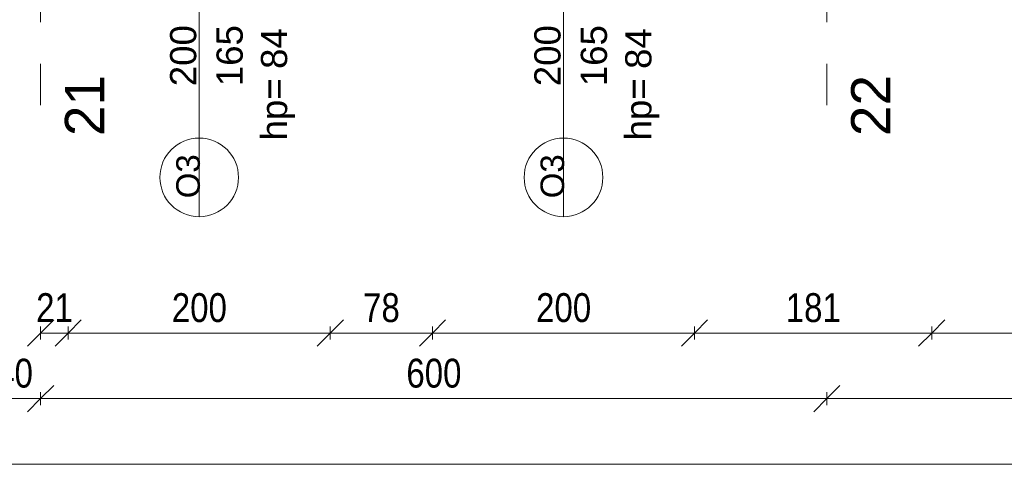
# Model space of a CAD drawing. Header units: centimetres. Extents: x -1631 to 1829, y -257 to 3158.
# Tile 2 of 129: x -1229 to -477, y -257 to 92. Entities that reach past the tile are written whole.
import ezdxf

# ---------------------------------------------------------------- set-up
doc = ezdxf.new("R2010")
doc.units = ezdxf.units.CM
doc.linetypes.add('Oś', pattern=[222.25, 127, -31.75, 31.75, -31.75])
for name, color, linetype, lineweight in [('A-ANNO-DIMS', 211, 'Continuous', 13), ('A-ANNO-DIMS-100', 211, 'Continuous', 13), ('A-GLAZ-IDEN', 152, 'Continuous', 13), ('S-GRID', 1, 'Continuous', 13), ('S-GRID-IDEN', 1, 'Continuous', 13)]:
    doc.layers.add(name, color=color, linetype=linetype, lineweight=lineweight)
doc.styles.add('Arial Narrow_1', font='ARIALN.TTF', dxfattribs={"height": 22})
doc.styles.add('Arial_10', font='arial.ttf', dxfattribs={"height": 20})
doc.styles.add('Arial_13', font='arial.ttf', dxfattribs={"height": 0.2})
doc.styles.add('Arial_7', font='arial.ttf', dxfattribs={"height": 30})
doc.styles.add('Arial_8', font='arial.ttf', dxfattribs={"height": 18})
doc.dimstyles.new('Diagonal_1_100__0_1_', dxfattribs={"dimscale": 30.48, "dimtxt": 22.515481, "dimasz": 0.656168, "dimexe": 0.164042, "dimexo": 0.0625, "dimgap": 0.065617, "dimtad": 1, "dimdec": 1, "dimrnd": 0.1, "dimdsep": 46, "dimtxsty": 'Arial Narrow_1', "dimblk1": 'OBLIQUE', "dimblk2": 'OBLIQUE', "dimsah": 1, "dimcen": 0.09, "dimazin": 0, "dimtfac": 1, "dimtdec": 4, "dimtix": 1, "dimtmove": 0, "dimatfit": 3, "dimfxl": 0.164042, "dimfxlon": 1, "dimtvp": 1, "dimtolj": 1, "dimtzin": 0, "dimarcsym": 2})

# ---------------------------------------------------------------- blocks, each defined once
blk = doc.blocks.new('DIMBLOCK1-6_piętro IV __13_80 m_ - stan projektowany')
at = {"layer": 'A-ANNO-DIMS-100', "transparency": 16777216}
for p, q in [((-1252.62, -246.77), (-1242.62, -236.77)), ((1227.38, -246.77), (1237.38, -236.77)), ((-1252.62, -246.77), (-1262.62, -256.77)), ((-1252.62, -241.77), (-1252.62, -251.77)), ((-1252.62, -246.77), (-1252.62, -241.77)), ((-1252.62, -246.77), (1227.38, -246.77)), ((1227.38, -246.77), (1217.38, -256.77)), ((1227.38, -241.77), (1227.38, -251.77)), ((1227.38, -246.77), (1227.38, -241.77))]:
    blk.add_line(p, q, dxfattribs=at)
at = {"layer": 'A-ANNO-DIMS-100', "color": 0, "transparency": 16777216, "insert": (-40.5, -216.33), "char_height": 22, "width": 66.9031, "attachment_point": 1, "line_spacing_factor": 0.974696, "style": 'Arial Narrow_1'}
blk.add_mtext('2480', dxfattribs=at)
blk = doc.blocks.new('_Oblique')
at = {"color": 0, "linetype": 'ByBlock', "lineweight": -2}
blk.add_line((-0.5, -0.5), (0.5, 0.5), dxfattribs=at)
blk = doc.blocks.new('DIMBLOCK5-6_piętro IV __13_80 m_ - stan projektowany')
at = {"layer": 'A-ANNO-DIMS-100', "transparency": 16777216}
for p, q in [((-612.62, -196.77), (-602.62, -186.77)), ((-12.62, -196.77), (-2.62, -186.77)), ((-612.62, -191.77), (-612.62, -201.77)), ((-612.62, -196.77), (-612.62, -191.77)), ((-12.62, -191.77), (-12.62, -201.77)), ((-12.62, -196.77), (-12.62, -191.77)), ((-612.62, -196.77), (-622.62, -206.77)), ((-12.62, -196.77), (-612.62, -196.77)), ((-12.62, -196.77), (-22.62, -206.77))]:
    blk.add_line(p, q, dxfattribs=at)
at = {"layer": 'A-ANNO-DIMS-100', "color": 0, "transparency": 16777216, "insert": (-333.53, -166.33), "char_height": 22, "width": 50.1774, "attachment_point": 1, "line_spacing_factor": 0.974696, "style": 'Arial Narrow_1'}
blk.add_mtext('600', dxfattribs=at)
blk = doc.blocks.new('DIMBLOCK6-6_piętro IV __13_80 m_ - stan projektowany')
at = {"layer": 'A-ANNO-DIMS-100', "transparency": 16777216}
for p, q in [((-1212.62, -196.77), (-1202.62, -186.77)), ((-612.62, -196.77), (-602.62, -186.77)), ((-1212.62, -191.77), (-1212.62, -201.77)), ((-1212.62, -196.77), (-1212.62, -191.77)), ((-612.62, -191.77), (-612.62, -201.77)), ((-612.62, -196.77), (-612.62, -191.77)), ((-1212.62, -196.77), (-1222.62, -206.77)), ((-612.62, -196.77), (-1212.62, -196.77)), ((-612.62, -196.77), (-622.62, -206.77))]:
    blk.add_line(p, q, dxfattribs=at)
at = {"layer": 'A-ANNO-DIMS-100', "color": 0, "transparency": 16777216, "insert": (-933.53, -166.33), "char_height": 22, "width": 50.1774, "attachment_point": 1, "line_spacing_factor": 0.974696, "style": 'Arial Narrow_1'}
blk.add_mtext('600', dxfattribs=at)
blk = doc.blocks.new('DIMBLOCK7-6_piętro IV __13_80 m_ - stan projektowany')
at = {"layer": 'A-ANNO-DIMS-100', "transparency": 16777216}
for p, q in [((-1252.62, -196.77), (-1242.62, -186.77)), ((-1212.62, -196.77), (-1202.62, -186.77)), ((-1252.62, -191.77), (-1252.62, -201.77)), ((-1252.62, -196.77), (-1252.62, -191.77)), ((-1212.62, -191.77), (-1212.62, -201.77)), ((-1212.62, -196.77), (-1212.62, -191.77)), ((-1252.62, -196.77), (-1262.62, -206.77)), ((-1212.62, -196.77), (-1252.62, -196.77)), ((-1212.62, -196.77), (-1222.62, -206.77))]:
    blk.add_line(p, q, dxfattribs=at)
at = {"layer": 'A-ANNO-DIMS-100', "color": 0, "transparency": 16777216, "insert": (-1246.56, -166.33), "char_height": 22, "width": 33.4516, "attachment_point": 1, "line_spacing_factor": 0.974696, "style": 'Arial Narrow_1'}
blk.add_mtext('40', dxfattribs=at)
blk = doc.blocks.new('DIMBLOCK255-6_piętro IV __13_80 m_ - stan projektowany')
at = {"layer": 'A-ANNO-DIMS-100', "transparency": 16777216}
for p, q in [((-532.62, -146.77), (-522.62, -136.77)), ((-532.62, -141.77), (-532.62, -151.77)), ((-532.62, -146.77), (-532.62, -141.77)), ((-332.62, -146.77), (-322.62, -136.77)), ((-332.62, -141.77), (-332.62, -151.77)), ((-332.62, -146.77), (-332.62, -141.77)), ((-532.62, -146.77), (-542.62, -156.77)), ((-332.62, -146.77), (-532.62, -146.77)), ((-332.62, -146.77), (-342.62, -156.77))]:
    blk.add_line(p, q, dxfattribs=at)
at = {"layer": 'A-ANNO-DIMS-100', "color": 0, "transparency": 16777216, "insert": (-453.53, -116.33), "char_height": 22, "width": 50.1774, "attachment_point": 1, "line_spacing_factor": 0.974696, "style": 'Arial Narrow_1'}
blk.add_mtext('200', dxfattribs=at)
blk = doc.blocks.new('DIMBLOCK256-6_piętro IV __13_80 m_ - stan projektowany')
at = {"layer": 'A-ANNO-DIMS-100', "transparency": 16777216}
for p, q in [((-713.62, -146.77), (-703.62, -136.77)), ((-713.62, -141.77), (-713.62, -151.77)), ((-713.62, -146.77), (-713.62, -141.77)), ((-532.62, -146.77), (-522.62, -136.77)), ((-532.62, -141.77), (-532.62, -151.77)), ((-532.62, -146.77), (-532.62, -141.77)), ((-713.62, -146.77), (-723.62, -156.77)), ((-532.62, -146.77), (-713.62, -146.77)), ((-532.62, -146.77), (-542.62, -156.77))]:
    blk.add_line(p, q, dxfattribs=at)
at = {"layer": 'A-ANNO-DIMS-100', "color": 0, "transparency": 16777216, "insert": (-644.03, -116.33), "char_height": 22, "width": 50.1774, "attachment_point": 1, "line_spacing_factor": 0.974696, "style": 'Arial Narrow_1'}
blk.add_mtext('181', dxfattribs=at)
blk = doc.blocks.new('DIMBLOCK257-6_piętro IV __13_80 m_ - stan projektowany')
at = {"layer": 'A-ANNO-DIMS-100', "transparency": 16777216}
for p, q in [((-913.62, -146.77), (-903.62, -136.77)), ((-913.62, -141.77), (-913.62, -151.77)), ((-913.62, -146.77), (-913.62, -141.77)), ((-713.62, -146.77), (-703.62, -136.77)), ((-713.62, -141.77), (-713.62, -151.77)), ((-713.62, -146.77), (-713.62, -141.77)), ((-913.62, -146.77), (-923.62, -156.77)), ((-713.62, -146.77), (-913.62, -146.77)), ((-713.62, -146.77), (-723.62, -156.77))]:
    blk.add_line(p, q, dxfattribs=at)
at = {"layer": 'A-ANNO-DIMS-100', "color": 0, "transparency": 16777216, "insert": (-834.53, -116.33), "char_height": 22, "width": 50.1774, "attachment_point": 1, "line_spacing_factor": 0.974696, "style": 'Arial Narrow_1'}
blk.add_mtext('200', dxfattribs=at)
blk = doc.blocks.new('DIMBLOCK258-6_piętro IV __13_80 m_ - stan projektowany')
at = {"layer": 'A-ANNO-DIMS-100', "transparency": 16777216}
for p, q in [((-991.62, -146.77), (-981.62, -136.77)), ((-991.62, -141.77), (-991.62, -151.77)), ((-991.62, -146.77), (-991.62, -141.77)), ((-913.62, -146.77), (-903.62, -136.77)), ((-913.62, -141.77), (-913.62, -151.77)), ((-913.62, -146.77), (-913.62, -141.77)), ((-991.62, -146.77), (-1001.62, -156.77)), ((-913.62, -146.77), (-991.62, -146.77)), ((-913.62, -146.77), (-923.62, -156.77))]:
    blk.add_line(p, q, dxfattribs=at)
at = {"layer": 'A-ANNO-DIMS-100', "color": 0, "transparency": 16777216, "insert": (-966.56, -116.33), "char_height": 22, "width": 33.4516, "attachment_point": 1, "line_spacing_factor": 0.974696, "style": 'Arial Narrow_1'}
blk.add_mtext('78', dxfattribs=at)
blk = doc.blocks.new('DIMBLOCK259-6_piętro IV __13_80 m_ - stan projektowany')
at = {"layer": 'A-ANNO-DIMS-100', "transparency": 16777216}
for p, q in [((-1191.62, -146.77), (-1181.62, -136.77)), ((-1191.62, -141.77), (-1191.62, -151.77)), ((-1191.62, -146.77), (-1191.62, -141.77)), ((-991.62, -146.77), (-981.62, -136.77)), ((-991.62, -141.77), (-991.62, -151.77)), ((-991.62, -146.77), (-991.62, -141.77)), ((-1191.62, -146.77), (-1201.62, -156.77)), ((-991.62, -146.77), (-1191.62, -146.77)), ((-991.62, -146.77), (-1001.62, -156.77))]:
    blk.add_line(p, q, dxfattribs=at)
at = {"layer": 'A-ANNO-DIMS-100', "color": 0, "transparency": 16777216, "insert": (-1112.53, -116.33), "char_height": 22, "width": 50.1774, "attachment_point": 1, "line_spacing_factor": 0.974696, "style": 'Arial Narrow_1'}
blk.add_mtext('200', dxfattribs=at)
blk = doc.blocks.new('DIMBLOCK260-6_piętro IV __13_80 m_ - stan projektowany')
at = {"layer": 'A-ANNO-DIMS-100', "transparency": 16777216}
for p, q in [((-1212.62, -146.77), (-1202.62, -136.77)), ((-1212.62, -141.77), (-1212.62, -151.77)), ((-1212.62, -146.77), (-1212.62, -141.77)), ((-1191.62, -146.77), (-1181.62, -136.77)), ((-1191.62, -141.77), (-1191.62, -151.77)), ((-1191.62, -146.77), (-1191.62, -141.77)), ((-1212.62, -146.77), (-1222.62, -156.77)), ((-1191.62, -146.77), (-1212.62, -146.77)), ((-1191.62, -146.77), (-1201.62, -156.77))]:
    blk.add_line(p, q, dxfattribs=at)
at = {"layer": 'A-ANNO-DIMS-100', "color": 0, "transparency": 16777216, "insert": (-1216.06, -116.33), "char_height": 22, "width": 33.4516, "attachment_point": 1, "line_spacing_factor": 0.974696, "style": 'Arial Narrow_1'}
blk.add_mtext('21', dxfattribs=at)
blk = doc.blocks.new('Okno_LD_typ 100 - metka _ wys_parapetu-2491833-6_piętro IV __13_80 m_ - stan projektowany')
at = {"layer": 'A-GLAZ-IDEN'}
blk.add_line((0, 1.8925), (0, -0.3919), dxfattribs=at)
blk.add_circle((0, -0.0919), 0.3, dxfattribs=at)
at = {"layer": 'A-GLAZ-IDEN', "insert": (0.4711, 0.6634), "char_height": 0.2, "width": 0.48783, "attachment_point": 3, "rotation": 90, "line_spacing_factor": 0.936439, "style": 'Arial_13', "bg_fill": 3, "box_fill_scale": 1.25, "bg_fill_color": 256, "bg_fill_true_color": 13158600, "bg_fill_transparency": 0}
blk.add_mtext('\\pxqr,t6.35,12.7,19.05,25.4,31.75,38.1,44.45,50.8,57.15,63.5,69.85,76.2,82.55,88.9,95.25,101.6,107.95,114.3,120.65,127,133.35,139.7,146.05,152.4,158.75,165.1,171.45,177.8,184.15,190.5,196.85,203.2;{hp= }', dxfattribs=at)

msp = doc.modelspace()

# ---------------------------------------------------------------- linework, layer by layer
at = {"layer": 'S-GRID', "linetype": 'Oś'}
for p, q in [((-1212.62, 2884.27), (-1212.62, 27.13)), ((-612.62, 2884.27), (-612.62, 27.13))]:
    msp.add_line(p, q, dxfattribs=at)

# ---------------------------------------------------------------- block references
at = {"layer": 'A-GLAZ-IDEN', "xscale": 99.99999999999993, "yscale": 99.99999999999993, "zscale": 99.99999999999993}
for p in [(-1091.62, -18.79), (-813.62, -18.79)]:
    msp.add_blockref('Okno_LD_typ 100 - metka _ wys_parapetu-2491833-6_piętro IV __13_80 m_ - stan projektowany', p, dxfattribs=at)

# ---------------------------------------------------------------- texts
at = {"layer": 'S-GRID-IDEN', "char_height": 30, "width": 48.3, "attachment_point": 5, "rotation": 90, "line_spacing_factor": 0.936439, "style": 'Arial_7'}
for s, insert in [('\\pxqc,t4.23333,8.46667,12.7,16.93333,21.16667,25.4,29.63333,33.86667,38.1,42.33333,46.56667,50.8,55.03333,59.26667,63.5,67.73333,71.96667,76.2,80.43333,84.66667,88.9,93.13333,97.36667,101.6,105.83333,110.06667,114.3,118.53333,122.76667,127,131.23333,135.46667;{21}', (-1179.12, 26.79)), ('\\pxqc,t4.23333,8.46667,12.7,16.93333,21.16667,25.4,29.63333,33.86667,38.1,42.33333,46.56667,50.8,55.03333,59.26667,63.5,67.73333,71.96667,76.2,80.43333,84.66667,88.9,93.13333,97.36667,101.6,105.83333,110.06667,114.3,118.53333,122.76667,127,131.23333,135.46667;{22}', (-579.12, 26.79))]:
    msp.add_mtext(s, dxfattribs=dict(at, insert=insert))

# ---------------------------------------------------------------- dimensions: what is measured, and where the dimension line sits
at = {"layer": 'A-ANNO-DIMS'}
for base, p1, p2, override, picture, middle in [((-1212.62, -146.77), (-1191.62, -141.77), (-1212.62, -141.77), {"dimpost": '<>', "dimfxl": 21}, 'DIMBLOCK260-6_piętro IV __13_80 m_ - stan projektowany', (-1202.12, -133.72)), ((-1191.62, -146.77), (-991.62, -141.77), (-1191.62, -141.77), {"dimpost": '<>', "dimfxl": 200}, 'DIMBLOCK259-6_piętro IV __13_80 m_ - stan projektowany', (-1091.62, -133.53)), ((-991.62, -146.77), (-913.62, -141.77), (-991.62, -141.77), {"dimpost": '<>', "dimfxl": 78}, 'DIMBLOCK258-6_piętro IV __13_80 m_ - stan projektowany', (-952.62, -133.53)), ((-913.62, -146.77), (-713.62, -141.77), (-913.62, -141.77), {"dimpost": '<>', "dimfxl": 200}, 'DIMBLOCK257-6_piętro IV __13_80 m_ - stan projektowany', (-813.62, -133.53)), ((-713.62, -146.77), (-532.62, -141.77), (-713.62, -141.77), {"dimpost": '<>', "dimfxl": 181}, 'DIMBLOCK256-6_piętro IV __13_80 m_ - stan projektowany', (-623.12, -133.53)), ((-532.62, -146.77), (-332.62, -141.77), (-532.62, -141.77), {"dimpost": '<>', "dimfxl": 200}, 'DIMBLOCK255-6_piętro IV __13_80 m_ - stan projektowany', (-432.62, -133.53))]:
    dim = msp.add_linear_dim(base=base, p1=p1, p2=p2, angle=0, dimstyle='Diagonal_1_100__0_1_', override=override, dxfattribs=at)
    dim.commit()
    dim.dimension.update_dxf_attribs({"geometry": picture, "text_midpoint": middle})
for base, p1, p2, override, picture, middle in [((-1252.62, -196.77), (-1212.62, -191.77), (-1252.62, -191.77), {"dimpost": '<>', "dimfxl": 40}, 'DIMBLOCK7-6_piętro IV __13_80 m_ - stan projektowany', (-1232.62, -183.53)), ((-1212.62, -196.77), (-612.62, -191.77), (-1212.62, -191.77), {"dimpost": '<>', "dimfxl": 600}, 'DIMBLOCK6-6_piętro IV __13_80 m_ - stan projektowany', (-912.62, -183.53)), ((-612.62, -196.77), (-12.62, -191.77), (-612.62, -191.77), {"dimpost": '<>', "dimfxl": 600}, 'DIMBLOCK5-6_piętro IV __13_80 m_ - stan projektowany', (-312.62, -183.53)), ((1227.38, -246.77), (-1252.62, -241.77), (1227.38, -241.77), {"dimpost": '<>', "dimfxl": 2480}, 'DIMBLOCK1-6_piętro IV __13_80 m_ - stan projektowany', (-12.62, -233.53))]:
    dim = msp.add_linear_dim(base=base, p1=p1, p2=p2, dimstyle='Diagonal_1_100__0_1_', override=override, dxfattribs=at)
    dim.commit()
    dim.dimension.update_dxf_attribs({"geometry": picture, "text_midpoint": middle})

# ---------------------------------------------------------------- next in the draw order: texts
at = {"layer": 'A-GLAZ-IDEN', "rotation": 90, "line_spacing_factor": 0.936439}
for s, insert, char_height, width, attachment_point, style in [('\\pxqc,t6.35,12.7,19.05,25.4,31.75,38.1,44.45,50.8,57.15,63.5,69.85,76.2,82.55,88.9,95.25,101.6,107.95,114.3,120.65,127,133.35,139.7,146.05,152.4,158.75,165.1,171.45,177.8,184.15,190.5,196.85,203.2;{200}', (-1103.74, 64.84), 20, 48.3, 5, 'Arial_10'), ('\\pxqc,t6.35,12.7,19.05,25.4,31.75,38.1,44.45,50.8,57.15,63.5,69.85,76.2,82.55,88.9,95.25,101.6,107.95,114.3,120.65,127,133.35,139.7,146.05,152.4,158.75,165.1,171.45,177.8,184.15,190.5,196.85,203.2;{165}', (-1068.3, 64.84), 20, 48.3, 5, 'Arial_10'), ('\\pxt6.35,12.7,19.05,25.4,31.75,38.1,44.45,50.8,57.15,63.5,69.85,76.2,82.55,88.9,95.25,101.6,107.95,114.3,120.65,127,133.35,139.7,146.05,152.4,158.75,165.1,171.45,177.8,184.15,190.5,196.85,203.2;{84}', (-1044.51, 54.73), 20, 32.4, 1, 'Arial_10'), ('\\pxqc,t6.35,12.7,19.05,25.4,31.75,38.1,44.45,50.8,57.15,63.5,69.85,76.2,82.55,88.9,95.25,101.6,107.95,114.3,120.65,127,133.35,139.7,146.05,152.4,158.75,165.1,171.45,177.8,184.15,190.5,196.85,203.2;{200}', (-825.74, 64.84), 20, 48.3, 5, 'Arial_10'), ('\\pxqc,t6.35,12.7,19.05,25.4,31.75,38.1,44.45,50.8,57.15,63.5,69.85,76.2,82.55,88.9,95.25,101.6,107.95,114.3,120.65,127,133.35,139.7,146.05,152.4,158.75,165.1,171.45,177.8,184.15,190.5,196.85,203.2;{165}', (-790.3, 64.84), 20, 48.3, 5, 'Arial_10'), ('\\pxt6.35,12.7,19.05,25.4,31.75,38.1,44.45,50.8,57.15,63.5,69.85,76.2,82.55,88.9,95.25,101.6,107.95,114.3,120.65,127,133.35,139.7,146.05,152.4,158.75,165.1,171.45,177.8,184.15,190.5,196.85,203.2;{84}', (-766.51, 54.73), 20, 32.4, 1, 'Arial_10'), ('\\pxqc,t7.05556,14.11111,21.16667,28.22222,35.27778,42.33333,49.38889,56.44444,63.5,70.55556,77.61111,84.66667,91.72222,98.77778,105.83333,112.88889,119.94444,127,134.05556,141.11111,148.16667,155.22222,162.27778,169.33333,176.38889,183.44444,190.5,197.55556,204.61111,211.66667,218.72222,225.77778;{O3}', (-1100.01, -27.17), 18, 33.7, 5, 'Arial_8'), ('\\pxqc,t7.05556,14.11111,21.16667,28.22222,35.27778,42.33333,49.38889,56.44444,63.5,70.55556,77.61111,84.66667,91.72222,98.77778,105.83333,112.88889,119.94444,127,134.05556,141.11111,148.16667,155.22222,162.27778,169.33333,176.38889,183.44444,190.5,197.55556,204.61111,211.66667,218.72222,225.77778;{O3}', (-822.01, -27.17), 18, 33.7, 5, 'Arial_8')]:
    msp.add_mtext(s, dxfattribs=dict(at, insert=insert, char_height=char_height, width=width, attachment_point=attachment_point, style=style))

doc.saveas('drawing.dxf')
